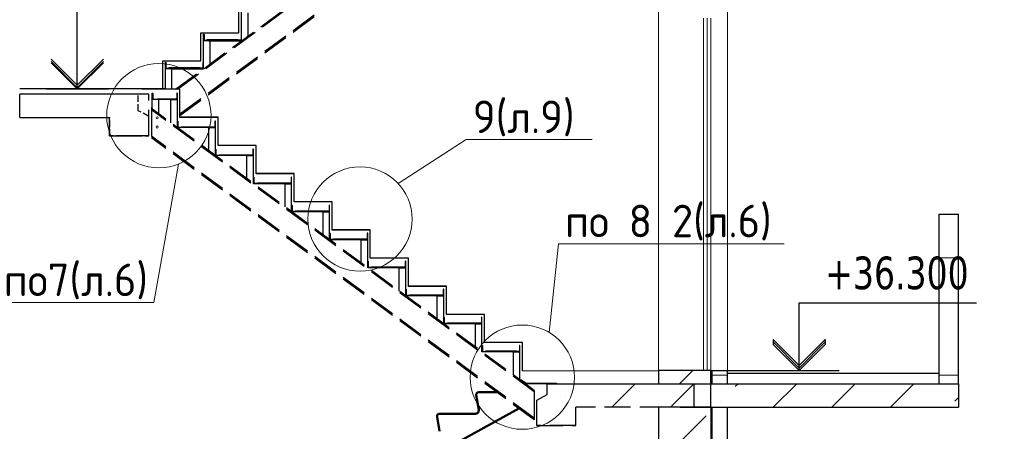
# Model space of a CAD drawing. Header units: millimetres. Extents: x 259029 to 2494469, y -731578 to -57567.
# Tile 47 of 207: x 370908 to 378460, y -633771 to -630614. Entities that reach past the tile are written whole.
import ezdxf
from ezdxf import colors
from ezdxf.entities.mleader import LeaderData, LeaderLine
from ezdxf.math import Vec2, Vec3

# ---------------------------------------------------------------- set-up
doc = ezdxf.new("R2010")
doc.units = ezdxf.units.MM
doc.linetypes.add('______2', pattern=[270, 200, -70])
for name, color, linetype, lineweight in [('1 Плита', 3, 'Continuous', 30), ('RAZMER', 100, 'Continuous', 15), ('Standard', 7, 'Continuous', 25), ('Общий01', 7, 'Continuous', 13), ('ПЛИТА', 152, 'Continuous', 35), ('РАЗРЕЗЫ', 10, 'Continuous', 60), ('Символы 0.20', 1, 'Continuous', 20), ('Стена', 7, 'Continuous', 50), ('Стена_ бетон несущ.', 253, 'Continuous', 70)]:
    doc.layers.add(name, color=color, linetype=linetype, lineweight=lineweight)
doc.styles.add('TAHOMA', font='tahoma.ttf')
doc.styles.add('ГОСТ', font='GOST_Common.ttf')
pattern_1 = [(45, (-451920.53, -303740.7), (-449.0128, 449.0128), []), (45, (-451471.5, -303740.7), (-449.0128, 449.0128), [793.75, -158.75, 0, -158.75])]
pattern_2 = [(0, (366591, -681491.55), (450, 450), [450, -450]), (90, (366591, -681491.55), (-450, 450), [450, -450])]

# ---------------------------------------------------------------- blocks, each defined once
blk = doc.blocks.new('_None')
blk = doc.blocks.new('выаыв')
at = {"layer": 'Standard', "color": 7, "linetype": '______2', "lineweight": 30}
for p, q in [((483017, -472887), (483017, -472378)), ((486656, -473099), (486656, -472378)), ((482696, -473063), (483017, -472887)), ((482696, -473659), (482696, -473063)), ((482696, -473659), (482696, -473279)), ((483896, -473659), (483896, -473099)), ((486656, -473099), (483896, -473099)), ((483896, -473659), (482696, -473659)), ((483896, -473659), (482696, -473659)), ((482696, -473659), (483896, -473659)), ((483896, -473659), (482696, -473659))]:
    blk.add_line(p, q, dxfattribs=at)
at = {"layer": 'ПЛИТА', "color": 0, "lineweight": 30}
blk.add_line((483017, -472378), (486656, -472378), dxfattribs=at)

msp = doc.modelspace()

# ---------------------------------------------------------------- hatches: boundary and pattern name
at = {"layer": 'Standard', "linetype": 'Continuous', "lineweight": 13}
h = msp.add_hatch(dxfattribs=at)
h.set_pattern_fill('____', scale=450, style=0, pattern_type=2)
h.set_pattern_definition(pattern_2)
h.paths.add_polyline_path([(377957.7, -633405.6), (378107.7, -633405.6), (378107.7, -632105.6), (377957.7, -632105.6)], flags=0)
h = msp.add_hatch(dxfattribs=at)
h.set_pattern_fill('____', scale=450, style=0, pattern_type=2)
h.set_pattern_definition(pattern_2)
h.paths.add_polyline_path([(376337.7, -633405.6), (376337.7, -633305.6), (376217.7, -633305.6), (376217.7, -633405.6)], flags=0)
at = {"layer": 'Стена_ бетон несущ.', "linetype": 'Continuous', "lineweight": 13}
h = msp.add_hatch(dxfattribs=at)
h.set_pattern_fill('ANSI35', color=9, scale=100, style=0)
h.set_pattern_definition(pattern_1)
h.paths.add_polyline_path([(375807.7, -633405.6), (376207.7, -633405.6), (376207.7, -633305.6), (375807.7, -633305.6)], flags=0)
at = {"layer": 'Стена_ бетон несущ.', "linetype": 'Continuous', "lineweight": 25}
h = msp.add_hatch(dxfattribs=at)
h.set_pattern_fill('ANSI35', scale=100, style=0)
h.set_pattern_definition([(45, (-451654.94, -300440.7), (-449.0128, 449.0128), []), (45, (-451205.9, -300440.7), (-449.0128, 449.0128), [793.75, -158.75, 0, -158.75])])
h.paths.add_polyline_path([(374973.3, -633585.6), (376343.4, -633585.6), (376343.4, -633405.6), (374973.3, -633405.6)])
h = msp.add_hatch(dxfattribs=at)
h.set_pattern_fill('ANSI35', scale=100, style=0)
h.set_pattern_definition(pattern_1)
h.paths.add_polyline_path([(376207.7, -633405.6), (376207.7, -633585.6), (378107.7, -633585.6), (378107.7, -633405.6)])
at = {"layer": 'Стена_ бетон несущ.', "linetype": 'Continuous', "lineweight": 13}
h = msp.add_hatch(dxfattribs=at)
h.set_pattern_fill('ANSI35', color=9, scale=100, style=0)
h.set_pattern_definition(pattern_1)
h.paths.add_polyline_path([(376207.7, -633845.6), (376207.7, -633585.6), (375807.7, -633585.6), (375807.7, -633845.6)], flags=0)

# ---------------------------------------------------------------- linework, layer by layer
at = {"color": 0}
msp.add_line((376234.7, -633304.6), (377192.9, -633304.6), dxfattribs=at)
at = {"color": 3, "linetype": 'Continuous', "lineweight": 30}
for p, q in [((374748.2, -633377.6), (374749.9, -633375.2)), ((374788.7, -633405.6), (374748.2, -633377.6)), ((374789.7, -633402.6), (374749.9, -633375.2)), ((375025.6, -633405.6), (374788.7, -633405.6)), ((374789.7, -633402.6), (375025.6, -633402.6)), ((375025.6, -633402.6), (375025.6, -633405.6))]:
    msp.add_line(p, q, dxfattribs=at)
for points in [[(372580, -630768.6), (372343.1, -630768.6), (372343.1, -630771.6), (372580, -630771.6), (372580, -630768.6)], [(372288, -630983.6), (372051.1, -630983.6), (372051.1, -630986.6), (372288, -630986.6), (372288, -630983.6)], [(371965.5, -631219.6), (372091.1, -631219.6), (372091.1, -631222.6), (371965.5, -631222.6), (371965.5, -631219.6)], [(372146.2, -631434.6), (372383.1, -631434.6), (372383.1, -631437.6), (372146.2, -631437.6), (372146.2, -631434.6)], [(372438.2, -631649.6), (372675.1, -631649.6), (372675.1, -631652.6), (372438.2, -631652.6), (372438.2, -631649.6)], [(372730.2, -631864.6), (372967.1, -631864.6), (372967.1, -631867.6), (372730.2, -631867.6), (372730.2, -631864.6)], [(373022.2, -632079.6), (373259.1, -632079.6), (373259.1, -632082.6), (373022.2, -632082.6), (373022.2, -632079.6)], [(373314.2, -632294.6), (373551.1, -632294.6), (373551.1, -632297.6), (373314.2, -632297.6), (373314.2, -632294.6)], [(373606.2, -632509.6), (373843.1, -632509.6), (373843.1, -632512.6), (373606.2, -632512.6), (373606.2, -632509.6)], [(373898.2, -632724.6), (374135.1, -632724.6), (374135.1, -632727.6), (373898.2, -632727.6), (373898.2, -632724.6)], [(374189.9, -632939.6), (374426.8, -632939.6), (374426.8, -632942.6), (374189.9, -632942.6), (374189.9, -632939.6)], [(374481.9, -633154.6), (374718.8, -633154.6), (374718.8, -633157.6), (374481.9, -633157.6), (374481.9, -633154.6)]]:
    msp.add_lwpolyline(points, dxfattribs=at)
at = {"layer": '1 Плита', "color": 2, "linetype": 'Continuous', "lineweight": 30}
for points in [[(372328.4, -630771.6), (372365.1, -630771.6, -0.414214), (372367.4, -630773.9), (372367.4, -630775.6), (372317.4, -630775.6), (372317.4, -630725.6), (372319.1, -630725.6, -0.414214), (372321.4, -630727.9), (372321.4, -630764.6, 0.414214)], [(372328.4, -630771.6), (372365.1, -630771.6, -0.414214), (372367.4, -630773.9), (372367.4, -630775.6), (372317.4, -630775.6), (372317.4, -630725.6), (372319.1, -630725.6, -0.414214), (372321.4, -630727.9), (372321.4, -630764.6, 0.414214)], [(372598.4, -630771.6), (372561.7, -630771.6, 0.414214), (372559.4, -630773.9), (372559.4, -630775.6), (372609.4, -630775.6), (372609.4, -630725.6), (372607.7, -630725.6, 0.414214), (372605.4, -630727.9), (372605.4, -630764.6, -0.414214)], [(372036.4, -630986.6), (372073.1, -630986.6, -0.414214), (372075.4, -630988.9), (372075.4, -630990.6), (372025.4, -630990.6), (372025.4, -630940.6), (372027.1, -630940.6, -0.414214), (372029.4, -630942.9), (372029.4, -630979.6, 0.414214)], [(372036.4, -630986.6), (372073.1, -630986.6, -0.414214), (372075.4, -630988.9), (372075.4, -630990.6), (372025.4, -630990.6), (372025.4, -630940.6), (372027.1, -630940.6, -0.414214), (372029.4, -630942.9), (372029.4, -630979.6, 0.414214)], [(372306.4, -630986.6), (372269.7, -630986.6, 0.414214), (372267.4, -630988.9), (372267.4, -630990.6), (372317.4, -630990.6), (372317.4, -630940.6), (372315.7, -630940.6, 0.414214), (372313.4, -630942.9), (372313.4, -630979.6, -0.414214)], [(371935.8, -631222.6), (371972.5, -631222.6, -0.414214), (371974.8, -631224.9), (371974.8, -631226.6), (371924.8, -631226.6), (371924.8, -631176.6), (371926.5, -631176.6, -0.414214), (371928.8, -631178.9), (371928.8, -631215.6, 0.414214)], [(372105.8, -631222.6), (372069.1, -631222.6, 0.414214), (372066.8, -631224.9), (372066.8, -631226.6), (372116.8, -631226.6), (372116.8, -631176.6), (372115.1, -631176.6, 0.414214), (372112.8, -631178.9), (372112.8, -631215.6, -0.414214)], [(372105.8, -631222.6), (372069.1, -631222.6, 0.414214), (372066.8, -631224.9), (372066.8, -631226.6), (372116.8, -631226.6), (372116.8, -631176.6), (372115.1, -631176.6, 0.414214), (372112.8, -631178.9), (372112.8, -631215.6, -0.414214)], [(372127.8, -631437.6), (372164.5, -631437.6, -0.414214), (372166.8, -631439.9), (372166.8, -631441.6), (372116.8, -631441.6), (372116.8, -631391.6), (372118.5, -631391.6, -0.414214), (372120.8, -631393.9), (372120.8, -631430.6, 0.414214)], [(372127.8, -631437.6), (372164.5, -631437.6, -0.414214), (372166.8, -631439.9), (372166.8, -631441.6), (372116.8, -631441.6), (372116.8, -631391.6), (372118.5, -631391.6, -0.414214), (372120.8, -631393.9), (372120.8, -631430.6, 0.414214)], [(372397.8, -631437.6), (372361.1, -631437.6, 0.414214), (372358.8, -631439.9), (372358.8, -631441.6), (372408.8, -631441.6), (372408.8, -631391.6), (372407.1, -631391.6, 0.414214), (372404.8, -631393.9), (372404.8, -631430.6, -0.414214)], [(372397.8, -631437.6), (372361.1, -631437.6, 0.414214), (372358.8, -631439.9), (372358.8, -631441.6), (372408.8, -631441.6), (372408.8, -631391.6), (372407.1, -631391.6, 0.414214), (372404.8, -631393.9), (372404.8, -631430.6, -0.414214)], [(372419.8, -631652.6), (372456.5, -631652.6, -0.414214), (372458.8, -631654.9), (372458.8, -631656.6), (372408.8, -631656.6), (372408.8, -631606.6), (372410.5, -631606.6, -0.414214), (372412.8, -631608.9), (372412.8, -631645.6, 0.414214)], [(372689.8, -631652.6), (372653.1, -631652.6, 0.414214), (372650.8, -631654.9), (372650.8, -631656.6), (372700.8, -631656.6), (372700.8, -631606.6), (372699.1, -631606.6, 0.414214), (372696.8, -631608.9), (372696.8, -631645.6, -0.414214)], [(372689.8, -631652.6), (372653.1, -631652.6, 0.414214), (372650.8, -631654.9), (372650.8, -631656.6), (372700.8, -631656.6), (372700.8, -631606.6), (372699.1, -631606.6, 0.414214), (372696.8, -631608.9), (372696.8, -631645.6, -0.414214)], [(372711.8, -631867.6), (372748.5, -631867.6, -0.414214), (372750.8, -631869.9), (372750.8, -631871.6), (372700.8, -631871.6), (372700.8, -631821.6), (372702.5, -631821.6, -0.414214), (372704.8, -631823.9), (372704.8, -631860.6, 0.414214)], [(372981.8, -631867.6), (372945.1, -631867.6, 0.414214), (372942.8, -631869.9), (372942.8, -631871.6), (372992.8, -631871.6), (372992.8, -631821.6), (372991.1, -631821.6, 0.414214), (372988.8, -631823.9), (372988.8, -631860.6, -0.414214)], [(372981.8, -631867.6), (372945.1, -631867.6, 0.414214), (372942.8, -631869.9), (372942.8, -631871.6), (372992.8, -631871.6), (372992.8, -631821.6), (372991.1, -631821.6, 0.414214), (372988.8, -631823.9), (372988.8, -631860.6, -0.414214)], [(373003.8, -632082.6), (373040.5, -632082.6, -0.414214), (373042.8, -632084.9), (373042.8, -632086.6), (372992.8, -632086.6), (372992.8, -632036.6), (372994.5, -632036.6, -0.414214), (372996.8, -632038.9), (372996.8, -632075.6, 0.414214)], [(373273.8, -632082.6), (373237.1, -632082.6, 0.414214), (373234.8, -632084.9), (373234.8, -632086.6), (373284.8, -632086.6), (373284.8, -632036.6), (373283.1, -632036.6, 0.414214), (373280.8, -632038.9), (373280.8, -632075.6, -0.414214)], [(373273.8, -632082.6), (373237.1, -632082.6, 0.414214), (373234.8, -632084.9), (373234.8, -632086.6), (373284.8, -632086.6), (373284.8, -632036.6), (373283.1, -632036.6, 0.414214), (373280.8, -632038.9), (373280.8, -632075.6, -0.414214)], [(373295.8, -632297.6), (373332.5, -632297.6, -0.414214), (373334.8, -632299.9), (373334.8, -632301.6), (373284.8, -632301.6), (373284.8, -632251.6), (373286.5, -632251.6, -0.414214), (373288.8, -632253.9), (373288.8, -632290.6, 0.414214)], [(373565.8, -632297.6), (373529.1, -632297.6, 0.414214), (373526.8, -632299.9), (373526.8, -632301.6), (373576.8, -632301.6), (373576.8, -632251.6), (373575.1, -632251.6, 0.414214), (373572.8, -632253.9), (373572.8, -632290.6, -0.414214)], [(373565.8, -632297.6), (373529.1, -632297.6, 0.414214), (373526.8, -632299.9), (373526.8, -632301.6), (373576.8, -632301.6), (373576.8, -632251.6), (373575.1, -632251.6, 0.414214), (373572.8, -632253.9), (373572.8, -632290.6, -0.414214)], [(373587.8, -632512.6), (373624.5, -632512.6, -0.414214), (373626.8, -632514.9), (373626.8, -632516.6), (373576.8, -632516.6), (373576.8, -632466.6), (373578.5, -632466.6, -0.414214), (373580.8, -632468.9), (373580.8, -632505.6, 0.414214)], [(373857.8, -632512.6), (373821.1, -632512.6, 0.414214), (373818.8, -632514.9), (373818.8, -632516.6), (373868.8, -632516.6), (373868.8, -632466.6), (373867.1, -632466.6, 0.414214), (373864.8, -632468.9), (373864.8, -632505.6, -0.414214)], [(373857.8, -632512.6), (373821.1, -632512.6, 0.414214), (373818.8, -632514.9), (373818.8, -632516.6), (373868.8, -632516.6), (373868.8, -632466.6), (373867.1, -632466.6, 0.414214), (373864.8, -632468.9), (373864.8, -632505.6, -0.414214)], [(373879.8, -632727.6), (373916.5, -632727.6, -0.414214), (373918.8, -632729.9), (373918.8, -632731.6), (373868.8, -632731.6), (373868.8, -632681.6), (373870.5, -632681.6, -0.414214), (373872.8, -632683.9), (373872.8, -632720.6, 0.414214)], [(374149.8, -632727.6), (374113.1, -632727.6, 0.414214), (374110.8, -632729.9), (374110.8, -632731.6), (374160.8, -632731.6), (374160.8, -632681.6), (374159.1, -632681.6, 0.414214), (374156.8, -632683.9), (374156.8, -632720.6, -0.414214)], [(374149.8, -632727.6), (374113.1, -632727.6, 0.414214), (374110.8, -632729.9), (374110.8, -632731.6), (374160.8, -632731.6), (374160.8, -632681.6), (374159.1, -632681.6, 0.414214), (374156.8, -632683.9), (374156.8, -632720.6, -0.414214)], [(374171.6, -632942.6), (374208.3, -632942.6, -0.414214), (374210.6, -632944.9), (374210.6, -632946.6), (374160.6, -632946.6), (374160.6, -632896.6), (374162.3, -632896.6, -0.414214), (374164.6, -632898.9), (374164.6, -632935.6, 0.414214)], [(374441.6, -632942.6), (374404.9, -632942.6, 0.414214), (374402.6, -632944.9), (374402.6, -632946.6), (374452.6, -632946.6), (374452.6, -632896.6), (374450.9, -632896.6, 0.414214), (374448.6, -632898.9), (374448.6, -632935.6, -0.414214)], [(374441.6, -632942.6), (374404.9, -632942.6, 0.414214), (374402.6, -632944.9), (374402.6, -632946.6), (374452.6, -632946.6), (374452.6, -632896.6), (374450.9, -632896.6, 0.414214), (374448.6, -632898.9), (374448.6, -632935.6, -0.414214)], [(374463.6, -633157.6), (374500.3, -633157.6, -0.414214), (374502.6, -633159.9), (374502.6, -633161.6), (374452.6, -633161.6), (374452.6, -633111.6), (374454.3, -633111.6, -0.414214), (374456.6, -633113.9), (374456.6, -633150.6, 0.414214)], [(374733.6, -633157.6), (374696.9, -633157.6, 0.414214), (374694.6, -633159.9), (374694.6, -633161.6), (374744.6, -633161.6), (374744.6, -633111.6), (374742.9, -633111.6, 0.414214), (374740.6, -633113.9), (374740.6, -633150.6, -0.414214)], [(374733.6, -633157.6), (374696.9, -633157.6, 0.414214), (374694.6, -633159.9), (374694.6, -633161.6), (374744.6, -633161.6), (374744.6, -633111.6), (374742.9, -633111.6, 0.414214), (374740.6, -633113.9), (374740.6, -633150.6, -0.414214)]]:
    msp.add_lwpolyline(points, format="xyb", close=True, dxfattribs=at)
at = {"layer": 'RAZMER'}
for centre in [(371962.3, -631367.1, 0), (371962.3, -631437.1, 0)]:
    msp.add_circle(centre, 8, dxfattribs=at)
at = {"layer": 'Standard', "color": 253, "linetype": '______2', "lineweight": 30, "true_color": 0xababab}
for p, q in [((372103.9, -631147.6), (374853.8, -629122.9)), ((372118.6, -631147.6), (374853.8, -629133.7)), ((372136.8, -631336.7), (374853.8, -629336.2)), ((372136.8, -631349.2), (374853.8, -629348.6)), ((374853.8, -633456.9), (371917.7, -631295)), ((374853.8, -633467.7), (371917.7, -631305.8)), ((374853.8, -633670.2), (371917.7, -631508.4)), ((374853.8, -633682.7), (371917.7, -631520.8))]:
    msp.add_line(p, q, dxfattribs=at)
at = {"layer": 'Standard', "color": 7, "linetype": 'Continuous', "lineweight": 25}
for p, q in [((371349.6, -631144.6), (371349.6, -630374.6)), ((371149.6, -630915.6), (371349.6, -631115.6)), ((371349.6, -631135.6), (371149.6, -630935.6)), ((371349.6, -631144.6), (371149.6, -630944.6)), ((371349.6, -631115.6), (371549.6, -630915.6)), ((371549.6, -630935.6), (371349.6, -631135.6)), ((371549.6, -630944.6), (371349.6, -631144.6)), ((371109.6, -631144.6), (371589.6, -631144.6)), ((371109.6, -631144.6), (371589.6, -631144.6)), ((376886.2, -633305.6), (376886.2, -632785.6)), ((376886.2, -632785.6), (378246.2, -632785.6)), ((376686.2, -633065.6), (376886.2, -633265.6)), ((376686.2, -633065.6), (376686.2, -633085.6)), ((376886.2, -633265.6), (377086.2, -633065.6)), ((377086.2, -633065.6), (377086.2, -633085.6)), ((376886.2, -633285.6), (376686.2, -633085.6)), ((376686.2, -633085.6), (376686.2, -633105.6)), ((376886.2, -633305.6), (376686.2, -633105.6)), ((377086.2, -633085.6), (376886.2, -633285.6)), ((377086.2, -633105.6), (376886.2, -633305.6)), ((377086.2, -633085.6), (377086.2, -633105.6)), ((376207.7, -633585.6), (376207.7, -633405.6))]:
    msp.add_line(p, q, dxfattribs=at)
at = {"layer": 'Standard', "color": 7, "linetype": 'Continuous', "lineweight": 13}
for p, q in [((376151.7, -630601.6), (376151.7, -633305.6)), ((376179.7, -633304.6), (376179.7, -630601.6)), ((376207.7, -633305.6), (376207.7, -630601.6))]:
    msp.add_line(p, q, dxfattribs=at)
at = {"layer": 'Standard', "color": 7, "linetype": '______2', "lineweight": 30}
for p, q in [((370907.7, -631364.6), (370907.7, -631184.6)), ((371897.7, -631504.6), (371897.7, -631184.6)), ((370907.7, -631364.6), (371597.7, -631364.6)), ((371597.7, -631504.6), (371597.7, -631364.6)), ((371897.7, -631504.6), (371897.7, -631409.6)), ((371597.7, -631504.6), (371897.7, -631504.6)), ((371597.7, -631504.6), (371897.7, -631504.6)), ((371897.7, -631504.6), (371597.7, -631504.6)), ((371597.7, -631504.6), (371897.7, -631504.6)), ((371597.7, -631504.6), (371897.7, -631504.6)), ((371597.7, -631504.6), (371897.7, -631504.6)), ((371897.7, -631504.6), (371597.7, -631504.6)), ((371597.7, -631504.6), (371897.7, -631504.6)), ((374954.1, -633487.4), (374954.1, -633405.6)), ((374873.8, -633531.6), (374954.1, -633487.4)), ((374873.8, -633725.6), (374873.8, -633531.6)), ((375173.8, -633725.6), (375173.8, -633585.6)), ((375863.8, -633585.6), (375173.8, -633585.6)), ((374873.8, -633725.6), (374873.8, -633630.6)), ((375173.8, -633725.6), (374873.8, -633725.6)), ((375173.8, -633725.6), (374873.8, -633725.6)), ((374873.8, -633725.6), (375173.8, -633725.6)), ((375173.8, -633725.6), (374873.8, -633725.6))]:
    msp.add_line(p, q, dxfattribs=at)
at = {"layer": 'Standard', "color": 5, "linetype": 'Continuous', "lineweight": 50, "transparency": 33554687}
for p, q in [((374428.1, -633605.9), (374408.8, -633494.7)), ((374428.5, -633470.8), (374566.1, -633470.8)), ((371885.1, -635163.2), (374736, -633595.9)), ((374128.1, -633770.9), (374108.8, -633659.7)), ((374128.5, -633635.8), (374403.6, -633635.8))]:
    msp.add_line(p, q, dxfattribs=at)
for centre, radius, start, end in [((374428.5, -633490.8), 20, 90, 191.30993), ((374403.6, -633610.8), 25, 270, 11.30993), ((374128.5, -633655.8), 20, 90, 191.30993)]:
    msp.add_arc(centre, radius, start, end, dxfattribs=at)
at = {"layer": 'Общий01', "color": 7, "linetype": 'Continuous', "lineweight": 25}
for p, q in [((374764.3, -633306.6), (375807.7, -633305.6)), ((376337.7, -633325.6), (377957.7, -633325.6)), ((374953.1, -633405.6), (378107.7, -633405.6)), ((375973.7, -633585.6), (378107.7, -633585.6))]:
    msp.add_line(p, q, dxfattribs=at)
at = {"layer": 'ПЛИТА', "color": 0, "lineweight": 30}
for p, q in [((371897.7, -631184.6), (370907.7, -631184.6)), ((370907.7, -631364.6), (371597.7, -631364.6)), ((374954.1, -633405.6), (375863.8, -633405.6))]:
    msp.add_line(p, q, dxfattribs=at)
at = {"layer": 'РАЗРЕЗЫ', "color": 3, "lineweight": 30}
for p, q in [((372609.1, -630775.6), (372609.1, -630520.6)), ((372659.1, -630738.8), (372659.1, -630560.6)), ((372317.4, -630990.5), (372317.4, -630735.6)), ((372359.4, -630775.6), (372609.4, -630775.6)), ((372367.4, -630953.6), (372367.4, -630775.6)), ((372025.4, -631147.6), (372025.4, -630950.6)), ((372067.4, -630990.6), (372317.4, -630990.6)), ((372075.4, -631147.6), (372075.4, -630990.6)), ((372116.8, -631441.6), (372116.8, -631186.6)), ((371924.8, -631300.3), (371924.8, -631226.6)), ((372074.8, -631226.6), (371936.1, -631226.6)), ((371974.8, -631337.1), (371974.8, -631226.6)), ((372066.8, -631404.8), (372066.8, -631226.6)), ((372408.8, -631656.6), (372408.8, -631401.6)), ((372366.8, -631441.6), (372116.8, -631441.6)), ((372358.8, -631619.8), (372358.8, -631441.6)), ((372700.8, -631871.6), (372700.8, -631616.6)), ((372658.8, -631656.6), (372408.8, -631656.6)), ((372650.8, -631834.8), (372650.8, -631656.6)), ((372950.8, -631871.6), (372700.8, -631871.6)), ((372942.8, -632049.8), (372942.8, -631871.6)), ((372992.8, -632086.6), (372992.8, -631831.6)), ((373242.8, -632086.6), (372992.8, -632086.6)), ((373234.8, -632264.8), (373234.8, -632086.6)), ((373284.8, -632301.6), (373284.8, -632046.6)), ((373534.8, -632301.6), (373284.8, -632301.6)), ((373526.8, -632479.8), (373526.8, -632301.6)), ((373576.8, -632516.6), (373576.8, -632261.6)), ((373868.8, -632731.6), (373868.8, -632476.6)), ((373826.8, -632516.6), (373576.8, -632516.6)), ((373818.8, -632694.8), (373818.8, -632516.6)), ((374160.8, -632946.6), (374160.8, -632691.6)), ((374118.8, -632731.6), (373868.8, -632731.6)), ((374110.8, -632909.8), (374110.8, -632731.6)), ((374452.6, -633161.5), (374452.6, -632906.6)), ((374410.6, -632946.6), (374160.6, -632946.6)), ((374402.6, -633124.6), (374402.6, -632946.6)), ((374744.6, -633376.5), (374744.6, -633121.6)), ((374702.6, -633161.6), (374452.6, -633161.6)), ((374694.6, -633339.6), (374694.6, -633161.6))]:
    msp.add_line(p, q, dxfattribs=at)
at = {"layer": 'РАЗРЕЗЫ', "color": 2, "lineweight": 30}
for p, q in [((371917.7, -631284.8), (371917.7, -631510.5)), ((371917.7, -631328.6), (371917.7, -631440.9)), ((374853.8, -633456.9), (374853.8, -633682.7))]:
    msp.add_line(p, q, dxfattribs=at)
at = {"layer": 'РАЗРЕЗЫ', "color": 1, "lineweight": 30}
for points in [[(372005.6, -631145.6), (372005.6, -630929.6), (372297.4, -630929.6), (372297.4, -630713.6), (372589.1, -630713.6), (372589.1, -630497.6), (372881.1, -630497.6), (372881.1, -630281.6), (373173.1, -630281.6), (373173.1, -630065.6), (373465.1, -630065.6), (373465.1, -629849.6), (373757.1, -629849.6), (373757.1, -629633.6), (374049.1, -629633.6), (374049.1, -629417.6), (374341.1, -629417.6), (374341.1, -629201.6), (374633.1, -629201.6), (374633.1, -628985.6), (374633.1, -628985.6)], [(374472.3, -633091.6), (374472.3, -632875.6), (374180.6, -632875.6), (374180.6, -632659.6), (373888.8, -632659.6), (373888.8, -632443.6), (373596.8, -632443.6), (373596.8, -632227.6), (373304.8, -632227.6), (373304.8, -632011.6), (373012.8, -632011.6), (373012.8, -631795.6), (372720.8, -631795.6), (372720.8, -631579.6), (372428.8, -631579.6), (372428.8, -631363.6), (372136.8, -631363.6), (372136.8, -631147.6), (371844.8, -631147.6), (371844.8, -631147.6), (371844.8, -631147.6)], [(374764.3, -633306.6), (374764.3, -633090.6), (374472.6, -633090.6), (374472.6, -632874.6), (374180.8, -632874.6), (374180.8, -632658.6), (373888.8, -632658.6), (373888.8, -632442.6), (373596.8, -632442.6), (373596.8, -632226.6), (373304.8, -632226.6), (373304.8, -632010.6), (373012.8, -632010.6), (373012.8, -631794.6), (372720.8, -631794.6), (372720.8, -631578.6), (372428.8, -631578.6), (372428.8, -631362.6), (372136.8, -631362.6), (372136.8, -631147.6), (372136.8, -631147.6)]]:
    msp.add_lwpolyline(points, dxfattribs=at)
at = {"layer": 'Символы 0.20'}
for centre in [(371975.1, -631350.2), (373518.1, -632143), (374762.9, -633355.6)]:
    msp.add_circle(centre, 400, dxfattribs=at)
at = {"layer": 'Стена', "color": 34, "linetype": 'Continuous', "lineweight": 13}
msp.add_line((376337.7, -633305.6), (376337.7, -630545.6), dxfattribs=at)
at = {"layer": 'Стена', "color": 7, "linetype": 'Continuous', "lineweight": 25}
for p in [(372007.7, -631144.6), (372007.7, -631144.6), (372025.4, -631144.6)]:
    msp.add_line(p, (370907.7, -631144.6), dxfattribs=at)
at = {"layer": 'Стена', "color": 34, "linetype": 'Continuous', "lineweight": 25}
for p, q in [((377957.7, -632105.6), (378107.7, -632105.6)), ((377957.7, -632105.6), (377957.7, -633405.6)), ((378107.7, -633405.6), (378107.7, -632105.6)), ((376207.7, -633305.6), (376337.7, -633305.6)), ((376217.7, -633405.6), (376217.7, -633305.6)), ((376337.7, -633405.6), (376337.7, -633305.6)), ((376217.7, -633845.6), (376217.7, -633585.6)), ((376337.7, -633845.6), (376337.7, -633585.6))]:
    msp.add_line(p, q, dxfattribs=at)
at = {"layer": 'Стена_ бетон несущ.', "color": 9, "linetype": 'Continuous', "lineweight": 13}
msp.add_line((375807.7, -630545.6), (375807.7, -633305.6), dxfattribs=at)
at = {"layer": 'Стена_ бетон несущ.', "color": 9, "linetype": 'Continuous', "lineweight": 25}
for p, q in [((375807.7, -633305.6), (375807.7, -633405.6)), ((376207.7, -633305.6), (375807.7, -633305.6)), ((375807.7, -633305.6), (375807.7, -633405.6)), ((376207.7, -633405.6), (376207.7, -633305.6)), ((376207.7, -633585.6), (375807.7, -633585.6)), ((376207.7, -633585.6), (375807.7, -633585.6)), ((375807.7, -633585.6), (375807.7, -633845.6)), ((376207.7, -633585.6), (376207.7, -633845.6))]:
    msp.add_line(p, q, dxfattribs=at)
at = {"layer": 'Стена_ бетон несущ.', "color": 7, "linetype": 'Continuous', "lineweight": 25}
for p, q in [((376077.8, -633405.6), (376077.8, -633585.6)), ((376207.7, -633585.6), (376207.7, -633405.6)), ((378107.7, -633405.6), (378107.7, -633585.6))]:
    msp.add_line(p, q, dxfattribs=at)

# ---------------------------------------------------------------- block references
at = {"layer": 'РАЗРЕЗЫ', "color": 2, "lineweight": -2, "xscale": -0.25, "yscale": 0.25, "zscale": 0.25}
msp.add_blockref('выаыв', (492571.8, -513090), dxfattribs=at)

# ---------------------------------------------------------------- texts
at = {"layer": 'Standard', "color": 7, "linetype": 'Continuous', "lineweight": 25, "insert": (377086.2, -632685.6), "char_height": 250, "width": 1028.162, "attachment_point": 7, "style": 'TAHOMA'}
msp.add_mtext('{\\W0.86;+36.300}', dxfattribs=at)

# ---------------------------------------------------------------- leaders
at = {"layer": 'Символы 0.20'}
ml = msp.add_multileader_mtext('Standard', dxfattribs=at)
ml.set_content('9(л.9)', color=256, style='ГОСТ')
ml.set_leader_properties(color=256, linetype='ByLayer', lineweight=-1)
ml.set_arrow_properties(name='NONE')
ml.build(insert=Vec2(0, 0))
ml.multileader.update_dxf_attribs({"text_left_attachment_type": 6, "text_right_attachment_type": 6, "dogleg_length": 0.25, "arrow_head_size": 200, "scale": 100})
ctx = ml.context
ctx.base_point, ctx.scale, ctx.char_height, ctx.arrow_head_size, ctx.landing_gap_size, ctx.plane_origin = Vec3(374357.7, -631533.6), 100, 250, 200, 25, Vec3(372002.2, -633254.6)
ctx.left_attachment, ctx.right_attachment = 6, 6
notes = []
notes.append((ctx, [(1, (1, 1, 0), (374332.7, -631533.6), (1, 0), 25, [(0, [(373809.8, -631869.3)], 0, [])])]))
ctx.mtext.insert, ctx.mtext.width, ctx.mtext.flow_direction = Vec3(374382.7, -631233.6), 792.21, 5
ml = msp.add_multileader_mtext('Standard', dxfattribs=at)
ml.set_content('8(л.6)', color=256, style='ГОСТ')
ml.set_leader_properties(color=256, linetype='ByLayer', lineweight=-1)
ml.set_arrow_properties(name='NONE')
ml.build(insert=Vec2(0, 0))
ml.multileader.update_dxf_attribs({"text_left_attachment_type": 6, "text_right_attachment_type": 6, "dogleg_length": 0.25, "arrow_head_size": 200, "scale": 100})
ctx = ml.context
ctx.base_point, ctx.scale, ctx.char_height, ctx.arrow_head_size, ctx.landing_gap_size, ctx.plane_origin = Vec3(354214.7, -632160), 100, 250, 200, 25, Vec3(354699, -632461.8)
ctx.left_attachment, ctx.right_attachment = 6, 6
notes.append((ctx, [(0, (1, 1, 0), (354189.7, -632160), (1, 0), 25, [(0, [(353515.9, -631572.1)], 0, [])])]))
ctx.mtext.insert, ctx.mtext.width, ctx.mtext.defined_height, ctx.mtext.flow_direction = Vec3(354239.7, -631860), 1094.387, 742.8, 5
ml = msp.add_multileader_mtext('Standard', dxfattribs=at)
ml.set_content('по7(л.6)', color=256, style='ГОСТ')
ml.set_leader_properties(color=256, linetype='ByLayer', lineweight=-1)
ml.set_arrow_properties(name='NONE')
ml.build(insert=Vec2(0, 0))
ml.multileader.update_dxf_attribs({"text_left_attachment_type": 6, "text_right_attachment_type": 6, "dogleg_length": 0.25, "arrow_head_size": 200, "scale": 100})
ctx = ml.context
ctx.base_point, ctx.scale, ctx.char_height, ctx.arrow_head_size, ctx.landing_gap_size, ctx.plane_origin = Vec3(370760.4, -632784.1), 100, 250, 200, 25, Vec3(373491.1, -632461.8)
ctx.left_attachment, ctx.right_attachment = 6, 6
notes.append((ctx, [(1, (1, 1, 0), (371935.4, -632784.1), (-1, 0), 25, [(0, [(372124.9, -631721.1)], 0, [])])]))
ctx.mtext.insert, ctx.mtext.width, ctx.mtext.defined_height, ctx.mtext.flow_direction = Vec3(370785.4, -632484.1), 1094.387, 742.8, 5
ml = msp.add_multileader_mtext('Standard', dxfattribs=at)
ml.set_content('по 8 2(л.6)', color=256, style='ГОСТ')
ml.set_leader_properties(color=256, linetype='ByLayer', lineweight=-1)
ml.set_arrow_properties(name='NONE')
ml.build(insert=Vec2(0, 0))
ml.multileader.update_dxf_attribs({"text_left_attachment_type": 6, "text_right_attachment_type": 6, "dogleg_length": 0.25, "arrow_head_size": 200, "scale": 100})
ctx = ml.context
ctx.base_point, ctx.scale, ctx.char_height, ctx.arrow_head_size, ctx.landing_gap_size, ctx.plane_origin = Vec3(375064.7, -632332.8), 100, 250, 200, 25, Vec3(376278.8, -634467.2)
ctx.left_attachment, ctx.right_attachment = 6, 6
notes.append((ctx, [(0, (1, 1, 0), (375039.7, -632332.8), (1, 0), 25, [(0, [(374967.9, -633012.2)], 0, [])])]))
ctx.mtext.insert, ctx.mtext.width, ctx.mtext.flow_direction = Vec3(375089.7, -632032.8), 792.21, 5
ml = msp.add_multileader_mtext('Standard', dxfattribs=at)
ml.set_content('1(л.6)', color=256, style='ГОСТ')
ml.set_leader_properties(color=256, linetype='ByLayer', lineweight=-1)
ml.set_arrow_properties(name='NONE')
ml.build(insert=Vec2(0, 0))
ml.multileader.update_dxf_attribs({"text_left_attachment_type": 6, "text_right_attachment_type": 6, "dogleg_length": 0.25, "arrow_head_size": 200, "scale": 100})
ctx = ml.context
ctx.base_point, ctx.scale, ctx.char_height, ctx.arrow_head_size, ctx.landing_gap_size, ctx.plane_origin = Vec3(356474.8, -632499.8), 100, 250, 200, 25, Vec3(357688.9, -634634.2)
ctx.left_attachment, ctx.right_attachment = 6, 6
notes.append((ctx, [(0, (1, 1, 0), (356449.8, -632499.8), (1, 0), 25, [(0, [(356378, -633179.1)], 0, [])])]))
ctx.mtext.insert, ctx.mtext.width, ctx.mtext.flow_direction = Vec3(356499.8, -632199.8), 792.21, 5
for ctx, leaders in notes:
    for number, flags, end, landing, length, lines in leaders:
        leader = LeaderData()
        leader.index, (leader.has_last_leader_line, leader.has_dogleg_vector, leader.attachment_direction) = number, flags
        leader.last_leader_point, leader.dogleg_vector, leader.dogleg_length = Vec3(end), Vec3(landing), length
        for number, points, colour, breaks in lines:
            line = LeaderLine()
            line.index, line.vertices, line.color, line.breaks = number, Vec3.list(points), colors.encode_raw_color(colour), breaks
            leader.lines.append(line)
        ctx.leaders.append(leader)

doc.saveas('drawing.dxf')
